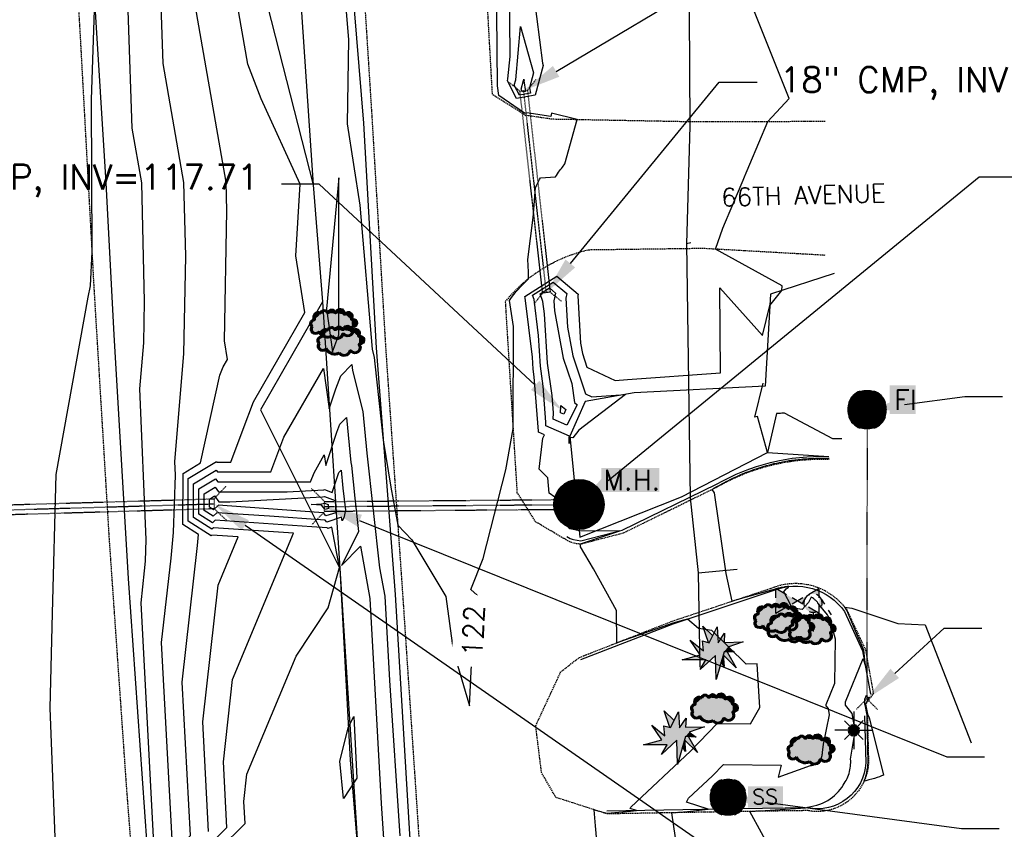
# Model space of a CAD drawing. Header units: feet. Extents: x 351431 to 355879, y 310968 to 329728.
# Tile 91 of 256: x 353504 to 353700, y 319627 to 319788. Entities that reach past the tile are written whole.
import ezdxf

# ---------------------------------------------------------------- set-up
doc = ezdxf.new("R2010")
doc.units = ezdxf.units.FT
doc.header["$MEASUREMENT"] = 0
doc.linetypes.add('D10', pattern=[0.15, 0.1, -0.05])
doc.linetypes.add('D25', pattern=[0.375, 0.25, -0.125])
for name, color, linetype in [('ELIF', 153, 'LINKFENCE'), ('ELTCH-EG2', 253, 'Continuous'), ('ELTCN-EG2', 251, 'Continuous'), ('ELTT', 3, 'Continuous'), ('ELUDC', 153, 'D10'), ('ELUG', 153, 'EGASRT'), ('ELYCB-BACK', 5, 'Continuous'), ('ELYSP', 1, 'D25'), ('ELYSS', 2, 'Continuous'), ('ESFLP', 4, 'Continuous'), ('ESIO', 4, 'Continuous'), ('ESMask', 155, 'Continuous'), ('ESUD', 5, 'Continuous'), ('ESUD-CMP', 13, 'D10'), ('ESUS', 5, 'Continuous'), ('ESUW', 5, 'Continuous'), ('ETRC', 2, 'Continuous'), ('ETTC', 252, 'Continuous'), ('ETUD', 4, 'Continuous'), ('ETUS', 2, 'Continuous')]:
    doc.layers.add(name, color=color, linetype=linetype)
doc.styles.add('ANNO-TOPO', font='simplex.shx')
doc.styles.add('L180', font='simplex.shx', dxfattribs={"height": 3.6})
doc.styles.add('L60', font='simplex', dxfattribs={"height": 2.4})
doc.styles.add('L80', font='simplex', dxfattribs={"height": 4})
doc.styles.add('ROMANSM', font='romansm.shx')
doc.linetypes.add('EGASRT', pattern='A,0.15,-0.07,0.15,-0.04,["G",ROMANSM,S=0.08,R=0,X=-0.005,Y=-0.04],-0.12,0.15,-0.07,0.15,-0.04,[")",ROMANSM,S=0.08,R=0,X=-0.09,Y=-0.04],-0.075', length=1.015)
doc.linetypes.add('LINKFENCE', pattern='A,0.25,-0.08,0.25,-0.08,["X",ROMANSM,S=0.08,R=0,X=-0.004,Y=-0.04],-0.12', length=0.78)

# ---------------------------------------------------------------- blocks, each defined once
blk = doc.blocks.new('ESILLITE')
at = {"layer": 'ESMask'}
h = blk.add_hatch(color=256, dxfattribs=at)
edge = h.paths.add_edge_path()
edge.add_arc((0, 0), 0.0225, 0, 360)
for p, q in [((0, 0.075), (0, 0.0225)), ((-0.0159, 0.0159), (-0.0369, 0.0373)), ((0.0159, 0.016), (0.0377, 0.0382)), ((-0.0225, 0), (-0.075, 0)), ((-0.016, -0.0159), (-0.0374, -0.0369)), ((0, -0.0225), (0, -0.075)), ((0.0159, -0.0159), (0.0373, -0.0369)), ((0.0225, 0), (0.0749, 0))]:
    blk.add_line(p, q)
for start, end in [(145.5453, 169.4253), (100.655, 124.235), (55.8359, 79.345), (10.5782, 34.5257), (190.7354, 214.1926), (235.503, 259.345), (280.655, 304.414), (325.7245, 349.2682)]:
    blk.add_arc((0, 0), 0.0225, start, end)
blk = doc.blocks.new('ESUFHYDRANT')
at = {"layer": 'ESMask'}
h = blk.add_hatch(color=256, dxfattribs=at)
edge = h.paths.add_edge_path()
edge.add_arc((0, 0), 0.0366, 0, 360)
for p, q in [((-0.0338, 0.0139), (-0.0451, -0.0039)), ((0.0338, 0.0139), (0.0451, -0.0039)), ((-0.0607, -0.0286), (-0.072, -0.0464)), ((0.0011, -0.0366), (0.0011, -0.0603)), ((0.0607, -0.0286), (0.072, -0.0464)), ((0.0011, -0.0895), (0.0011, -0.1132))]:
    blk.add_line(p, q)
for start, end in [(113.5027, 198.7163), (341.5234, 67.3915), (244.7963, 295.4434)]:
    blk.add_arc((0, 0), 0.0366, start, end)
blk = doc.blocks.new('ESUSMHOLE')
for radius, start, end in [(0.0738, 110, 160), (0.0492, 65, 115), (0.0738, 20, 70), (0.0492, 155, 205), (0.0492, 335, 25), (0.0738, 200, 250), (0.0738, 290, 340), (0.0492, 245, 295)]:
    blk.add_arc((0, 0), radius, start, end)
at = {"layer": 'ESMask', "const_width": 0.0738}
blk.add_lwpolyline([(-0.0369, 0, 1), (0.0369, 0, 1)], format="xyb", close=True, dxfattribs=at)
at = {"layer": 'ESMask'}
blk.add_solid([(0.0796, -0.0411), (0.0796, 0.0441), (0.2186, -0.0411), (0.2186, 0.0441)], dxfattribs=at)
at = {"style": 'L60'}
blk.add_text('SS', height=0.06, dxfattribs=at).set_placement((0.0964, -0.0273))
blk = doc.blocks.new('ESUVALVE')
for p, q in [((-0.0866, 0.0124), (-0.0866, 0.0495)), ((-0.0433, 0.0247), (-0.0866, 0.0495)), ((0.0866, 0.0495), (0.0433, 0.0247)), ((0.0866, 0.0124), (0.0866, 0.0495)), ((0.0217, -0.0124), (-0.0217, 0.0124)), ((0.0217, 0.0124), (-0.0217, -0.0124)), ((-0.0866, -0.0495), (-0.0866, -0.0124)), ((-0.0433, -0.0247), (-0.0866, -0.0495)), ((0.0866, -0.0495), (0.0433, -0.0247)), ((0.0866, -0.0495), (0.0866, -0.0124))]:
    blk.add_line(p, q)
at = {"layer": 'ESMask'}
blk.add_solid([(-0.0866, -0.0495), (-0.0866, 0.0495), (0.0866, 0.0495), (0.0866, -0.0495)], dxfattribs=at)
blk = doc.blocks.new('ESUDFI')
for p, q in [((0.0005, 0.0379), (0.0133, 0.0508)), ((-0.0246, 0.0125), (-0.012, 0.0252)), ((-0.0118, -0.0119), (0.0118, 0.0119)), ((0.0236, 0.0239), (0.0369, 0.0373)), ((0.0379, 0.001), (0.0506, 0.0139)), ((-0.0506, -0.0139), (-0.0371, -0.0002)), ((-0.0369, -0.0373), (-0.0236, -0.0239)), ((-0.0133, -0.0508), (0.0002, -0.0371)), ((0.0128, -0.0244), (0.0253, -0.0117))]:
    blk.add_line(p, q)
for radius, start, end in [(0.0787, 110, 160), (0.0525, 332.8055, 117.8903), (0.0787, 20, 70), (0.0525, 152.8055, 297.8903), (0.0787, 200, 250), (0.0787, 290, 340)]:
    blk.add_arc((0, 0), radius, start, end)
at = {"layer": 'ESMask', "const_width": 0.0787}
blk.add_lwpolyline([(-0.0394, 0, 1), (0.0394, 0, 1)], format="xyb", close=True, dxfattribs=at)
at = {"layer": 'ESMask', "color": 155}
blk.add_solid([(0.0906, -0.0176), (0.0906, 0.0964), (0.1931, -0.0176), (0.1931, 0.0964)], dxfattribs=at)
at = {"style": 'L80'}
blk.add_text('FI', height=0.08, dxfattribs=at).set_placement((0.1075, -0.0006))
blk = doc.blocks.new('ESUMHOLE')
at = {"ltscale": 0.5}
for radius in [0.1, 0.057]:
    blk.add_circle((0, 0), radius, dxfattribs=at)
at = {"layer": 'ESMask', "const_width": 0.1}
blk.add_lwpolyline([(-0.05, 0, 1), (0.05, 0, 1)], format="xyb", close=True, dxfattribs=at)
at = {"layer": 'ESMask', "color": 155}
blk.add_solid([(0.0899, 0.0499), (0.0899, 0.1445), (0.3206, 0.0499), (0.3206, 0.1445)], dxfattribs=at)
at = {"style": 'L80'}
blk.add_text('M.H.', height=0.08, dxfattribs=at).set_placement((0.0972, 0.0572))
blk = doc.blocks.new('ESICTREE')
blk.add_lwpolyline([(-0.0228, 0.0326), (0.0086, 0.0955), (0.012, 0.0318), (0.0384, 0.0707), (0.0368, 0.0342), (0.1121, 0.0359), (0.0509, 0.0144), (0.0782, -0.0055), (0.036, -0.003), (0.0045, -0.1139), (0.002, -0.0179), (-0.0592, -0.0742), (-0.0369, -0.0353), (-0.1304, -0.0353), (-0.0584, -0.0162), (-0.0982, 0.0425), (-0.046, 0.0003), (-0.0493, 0.04)], close=True)
for points in [[(-0.0255, 0.0334), (-0.0485, 0.0988), (-0.0089, 0.0605)], [(0.0483, -0.0037), (0.084, -0.0667), (0.0324, -0.0157), (0.0368, -0.0626), (0.0245, -0.0432)]]:
    blk.add_lwpolyline(points)
at = {"layer": 'ESMask'}
for points in [[(-0.0255, 0.0334), (-0.0485, 0.0988), (-0.0228, 0.0326), (-0.0089, 0.0605)], [(-0.0228, 0.0326), (0.0086, 0.0955), (-0.0369, -0.0353), (0.002, -0.0179)], [(0.002, -0.0179), (0.0086, 0.0955), (0.036, -0.003), (0.012, 0.0318)], [(-0.0369, -0.0353), (-0.0584, -0.0162), (-0.046, 0.0003), (-0.0982, 0.0425)], [(-0.046, 0.0003), (-0.0369, -0.0353), (-0.0493, 0.04), (-0.0228, 0.0326)], [(0.012, 0.0318), (0.0384, 0.0707), (0.036, -0.003), (0.0368, 0.0342)], [(0.0368, 0.0342), (0.1121, 0.0359), (0.036, -0.003), (0.0509, 0.0144)], [(0.036, -0.003), (0.0509, 0.0144), (0.0782, -0.0055)], [(-0.0369, -0.0353), (-0.1304, -0.0353), (-0.0584, -0.0162)], [(-0.0369, -0.0353), (0.002, -0.0179), (-0.0592, -0.0742)], [(0.002, -0.0179), (0.036, -0.003), (0.0045, -0.1139)], [(0.0245, -0.0432), (0.0368, -0.0626), (0.0324, -0.0157)], [(0.0324, -0.0157), (0.036, -0.003), (0.084, -0.0667), (0.0483, -0.0037)]]:
    blk.add_solid(points, dxfattribs=at)
blk = doc.blocks.new('ESIDTREE')
blk.add_lwpolyline([(-0.0825, 0.0208, -0.658219), (-0.0543, 0.049, -0.594626), (-0.0245, 0.0498, -0.704437), (0.0052, 0.0498, -0.885068), (0.0416, 0.0438, -0.916303), (0.0721, 0.0223, -1.027393), (0.0751, -0.0141, -0.880235), (0.0364, -0.0431, -0.569977), (-0.0089, -0.052, -0.370407), (-0.061, -0.0364, -0.824221), (-0.0922, -0.0097, -0.566054), (-0.0825, 0.0208, -0.480508)], format="xyb")
at = {"layer": 'ESMask', "const_width": 0.01}
blk.add_lwpolyline([(-0.0779, 0.0227, -0.792768), (-0.0511, 0.0413, -0.768721), (-0.0289, 0.0473, 0.639322), (-0.0198, 0.0481, -0.704437), (0.0005, 0.0481, 0.72706), (0.01, 0.0484, -0.885068), (0.0366, 0.044, 0.713475), (0.0454, 0.0406, -0.916303), (0.0678, 0.0248, 0.615666), (0.0727, 0.0173, -1.027393), (0.0748, -0.0091, 0.556873), (0.0707, -0.0166, -0.880235), (0.04, -0.0396, 0.556256), (0.0317, -0.0414, -0.62875), (-0.0075, -0.0457, -0.457201), (-0.0599, -0.0275, -1.148825), (-0.0854, -0.0089, -0.666281), (-0.0814, 0.0159, 0.45741)], format="xyb", close=True, dxfattribs=at)
at = {"layer": 'ESMask'}
for points in [[(-0.0825, 0.0208), (-0.0543, 0.049), (0.0721, 0.0223), (0.0416, 0.0438)], [(-0.079, 0.0326), (-0.0729, 0.0238), (-0.0638, 0.0466), (-0.0573, 0.0372)], [(-0.0187, 0.044), (-0.0158, 0.0532), (-0.0004, 0.0423), (-0.0009, 0.052)], [(0.0105, 0.0432), (0.0168, 0.0574), (0.0348, 0.0399), (0.0336, 0.0548)], [(0.0445, 0.0383), (0.0562, 0.0462), (0.0628, 0.0226), (0.0702, 0.0328)], [(-0.0825, 0.0208), (-0.0922, -0.0097), (0.0721, 0.0223), (0.0751, -0.0141)], [(0.0704, -0.0072), (0.085, -0.004), (0.0691, 0.0173), (0.0823, 0.0154)], [(-0.087, -0.0082), (-0.0836, -0.0336), (0.0749, -0.0108), (0.0649, -0.0431)], [(-0.0495, -0.0328), (-0.05, -0.0434), (0.0292, -0.0385), (0.018, -0.0545)]]:
    blk.add_solid(points, dxfattribs=at)

msp = doc.modelspace()

# ---------------------------------------------------------------- linework, layer by layer
at = {"layer": 'ELTCH-EG2', "flags": 128}
for points, elevation in [([(353598.9, 319875.34), (353599.87, 319874.67), (353599.47, 319872.82), (353601.79, 319839.67), (353602.61, 319826.41), (353604.05, 319807.73), (353607.61, 319779.81), (353607.74, 319779.35), (353606.19, 319773.44), (353606.2, 319773.41), (353602.47, 319772.77), (353600.64, 319776.25), (353600.76, 319776.68), (353601.17, 319781.1), (353600.96, 319811), (353600.65, 319828.49), (353598.26, 319864.66), (353598.03, 319872.55), (353597.99, 319874.5), (353598.9, 319875.34)], 121), ([(353566.15, 319818.4), (353569, 319784.53), (353568.74, 319767.73), (353571.28, 319751.55), (353573.74, 319722.86), (353574.15, 319721.24), (353574.27, 319719.97), (353575.96, 319704.77), (353577.48, 319695.45), (353578.84, 319687.89), (353581.66, 319684.94), (353588.38, 319673.66), (353589.86, 319662.95), (353593.14, 319651.92), (353593.99, 319669.59), (353593.56, 319672.09), (353595.83, 319672.85), (353593.38, 319675.07), (353595.85, 319681.25), (353600.35, 319698.84), (353601.78, 319707), (353601.88, 319727.41), (353601.06, 319732.58), (353601.34, 319732.98), (353601.65, 319733.4), (353601.99, 319733.83), (353602.36, 319734.29), (353602.77, 319734.76), (353603.21, 319735.25), (353603.7, 319735.77), (353604.24, 319736.31), (353604.83, 319736.88), (353604.88, 319736.94), (353604.82, 319738.21), (353604.76, 319739.52), (353604.72, 319740.74), (353605.78, 319749.06), (353605.97, 319751.47), (353606.12, 319753.41), (353606.26, 319755), (353606.46, 319755.44), (353606.67, 319755.86), (353606.86, 319756.25), (353607.05, 319756.63), (353607.23, 319756.99), (353610.23, 319757.15), (353610.45, 319757.47), (353610.65, 319757.78), (353610.85, 319758.07), (353611.05, 319758.35), (353611.24, 319758.61), (353611.42, 319758.86), (353611.6, 319759.09), (353611.77, 319759.32), (353611.94, 319759.53), (353612.1, 319759.73), (353614.54, 319768.6), (353609.44, 319769.81), (353609.28, 319769.17), (353604.49, 319769.89), (353604.05, 319769.84), (353598.94, 319773.38), (353598.69, 319775.27), (353598.49, 319797.05)], 122), ([(353551.91, 319410.67), (353548.35, 319458.59), (353548.58, 319473.11), (353545.24, 319514.22), (353544.59, 319527.63), (353541.3, 319571.42), (353537.31, 319580.95), (353534.72, 319621.89), (353532.65, 319624.01), (353533.94, 319625.3), (353531.85, 319664.52), (353533.72, 319681.32), (353534.22, 319686.41), (353534.59, 319697.79), (353534.47, 319700.52), (353536.29, 319721.96), (353536.64, 319741.4), (353536.29, 319756.04), (353532.16, 319779.72), (353531.11, 319810.49)], 124), ([(353541.2, 319626.92), (353540.04, 319648.7), (353543.07, 319675.93), (353547.07, 319685.51), (353541.82, 319685.87), (353541.72, 319685.77), (353537.13, 319688.69), (353537.16, 319697.13), (353542.78, 319700.53), (353542.85, 319700.43), (353545.6, 319700.43), (353548.05, 319706.97), (353550.11, 319712.42), (353560.35, 319730.18), (353558.55, 319741.44), (353559.44, 319755.71), (353551.65, 319772.66), (353548.97, 319779.58), (353544.46, 319805.4)], 122), ([(353526.29, 319406.15), (353522.98, 319447.25), (353522.29, 319457.29), (353518.09, 319500.11), (353517.58, 319507.71), (353513.81, 319551.47), (353513.04, 319560.42), (353510.73, 319601.83), (353511.06, 319615.52), (353509.66, 319651.42), (353510.11, 319670.37), (353510.83, 319697.94), (353517.23, 319733.26), (353517.72, 319735.51), (353518.04, 319742.26), (353517.86, 319772.58), (353518.55, 319792.32)], 126), ([(353560.18, 319396.66), (353556.37, 319422.92), (353553.74, 319458.36), (353554.14, 319484.06), (353551.61, 319515.13), (353550.48, 319538.63), (353548, 319571.66), (353540.92, 319588.57), (353538.92, 319620.21), (353535.33, 319623.87), (353537.57, 319626.11), (353535.94, 319656.61), (353538.98, 319683.85), (353539.19, 319686.02), (353536.08, 319688), (353536.11, 319698.15), (353539.61, 319700.26), (353543.46, 319717.7), (353544.09, 319719.37), (353544.93, 319720.83), (353544.35, 319724.51), (353544.81, 319750.42), (353544.68, 319756.08), (353538.31, 319792.56)], 123), ([(353603.9, 319776.62), (353603.97, 319776.35), (353603.95, 319776.26), (353604.26, 319774.18), (353603.67, 319774.07), (353603.37, 319774.63), (353603.87, 319776.31), (353603.9, 319776.62)], 119), ([(353567.1, 319725.71), (353567.11, 319756.98), (353564.63, 319730.9), (353565.86, 319722.32), (353566.29, 319723.63), (353567.1, 319725.71)], 122), ([(353607.73, 319732.38), (353607.17, 319733.91), (353609.01, 319735.08), (353610.24, 319734.05), (353609.91, 319732.47), (353610.03, 319730.48), (353611.77, 319721.07), (353613.44, 319716.02), (353613.99, 319712.24), (353614.52, 319711.8), (353612.45, 319707.74), (353609.76, 319708.93), (353609.83, 319710.21), (353609.57, 319713.66), (353608.63, 319720.08), (353608.03, 319729.9), (353607.73, 319732.38)], 119), ([(353540.7, 319623.6), (353544.83, 319627.72), (353544.13, 319640.8), (353545.95, 319657.13), (353558.11, 319686.27), (353542.17, 319687.36), (353541.84, 319687.06), (353538.18, 319689.39), (353538.2, 319696.12), (353542.69, 319698.82), (353542.94, 319698.45), (353553.55, 319698.47), (353556.14, 319705.37), (353564.04, 319719.06), (353565.19, 319711.04), (353566.5, 319715.01), (353567.49, 319717.56), (353569.72, 319719.81), (353569.83, 319718.64), (353571.91, 319710.49), (353572.69, 319702.17), (353575.22, 319679.36), (353576.24, 319673.74), (353577.16, 319656.95), (353579.25, 319626.05)], 121), ([(353611.24, 319710.21), (353611.31, 319711.7), (353612.31, 319710.86), (353611.85, 319709.94), (353611.24, 319710.21)], 118), ([(353568.07, 319689.35), (353567.77, 319688.75), (353567.63, 319689.44), (353564.72, 319688.46), (353564.42, 319688.83), (353553.31, 319689.63), (353542.85, 319690.35), (353542.08, 319689.63), (353540.28, 319690.77), (353540.29, 319694.08), (353542.5, 319695.41), (353543.14, 319694.48), (353556.86, 319694.51), (353564.12, 319694.9), (353564.28, 319694.93), (353565.78, 319694.34), (353566.91, 319697.77), (353567.12, 319698.31), (353567.59, 319698.79), (353567.93, 319695.25), (353568.41, 319690.82), (353568.07, 319689.35)], 119), ([(353564.03, 319690.34), (353544.86, 319691.73), (353543.19, 319691.84), (353542.2, 319690.92), (353541.34, 319691.47), (353541.34, 319693.06), (353542.4, 319693.7), (353543.24, 319692.5), (353545.43, 319692.5), (353563.87, 319693.51), (353564.28, 319693.59), (353566.37, 319692.75), (353566.48, 319690.35), (353564.55, 319689.71), (353564.03, 319690.34)], 118), ([(353563.64, 319691.85), (353561.57, 319692), (353563.63, 319692.11), (353564.28, 319692.24), (353564.98, 319691.96), (353565.02, 319691.16), (353564.37, 319690.95), (353563.64, 319691.85)], 117), ([(353653.54, 319622.42), (353648.92, 319630.91), (353653.95, 319631.25), (353659.95, 319631.61), (353660.42, 319631.78), (353661.04, 319631.87), (353661.65, 319631.99), (353662.23, 319632.14), (353662.8, 319632.33), (353663.35, 319632.55), (353663.88, 319632.8), (353664.38, 319633.08), (353664.86, 319633.39), (353665.32, 319633.72), (353665.75, 319634.08), (353666.15, 319634.45), (353666.52, 319634.85), (353666.87, 319635.26), (353667.18, 319635.69), (353667.47, 319636.13), (353667.69, 319636.44), (353667.88, 319636.77), (353668.07, 319637.09), (353668.23, 319637.43), (353668.38, 319637.77), (353668.52, 319638.12), (353668.63, 319638.47), (353668.73, 319638.82), (353668.81, 319639.17), (353668.88, 319639.53), (353668.92, 319639.89), (353668.95, 319640.25), (353668.97, 319640.6), (353668.96, 319640.96), (353668.94, 319641.31), (353669.78, 319646.51), (353669.77, 319647.32), (353669.28, 319650.41), (353667.93, 319652.04), (353667.95, 319652.72), (353671.47, 319661.34), (353671.96, 319659.52), (353671.78, 319661.1), (353671.55, 319662.96), (353670.19, 319666.18), (353668.17, 319670.93), (353667.91, 319671.34), (353667.9, 319671.35), (353667.76, 319671.55), (353668.26, 319671.47), (353669.22, 319671.32), (353678.32, 319668.28), (353683.77, 319668.03), (353692.93, 319644.58)], 119), ([(353672.33, 319650.24), (353672.62, 319649.59), (353675.49, 319638.11), (353675.11, 319637.96), (353674.69, 319637.81), (353674.23, 319637.65), (353673.73, 319637.49), (353673.19, 319637.33), (353672.6, 319637.17), (353671.96, 319637.01), (353671.62, 319636.94), (353671.72, 319637.16), (353671.72, 319637.17), (353671.88, 319637.62), (353671.89, 319637.64), (353672.03, 319638.09), (353672.04, 319638.11), (353672.04, 319638.14), (353672.16, 319638.6), (353672.17, 319638.64), (353672.26, 319639.09), (353672.27, 319639.14), (353672.33, 319639.58), (353672.34, 319639.64), (353672.39, 319640.07), (353672.39, 319640.15), (353672.41, 319640.57), (353672.27, 319649.83), (353672.26, 319650.03), (353671.81, 319652.1), (353671.78, 319652.15), (353671.8, 319653.26), (353672.12, 319654.05), (353672.28, 319653.44), (353672.61, 319653.66), (353671.89, 319652.25), (353672.33, 319650.24)], 118), ([(353567.34, 319640.93), (353569.01, 319647.77), (353570.09, 319649.8), (353570.67, 319637.5), (353568.01, 319633.51), (353567.34, 319640.93)], 119)]:
    msp.add_lwpolyline(points, dxfattribs=dict(at, elevation=elevation))
at = {"layer": 'ELTCN-EG2', "flags": 128}
for points, elevation in [([(353547.46, 319398.43), (353542.97, 319458.82), (353543.02, 319462.17), (353538.86, 319513.3), (353538.7, 319516.63), (353534.6, 319571.18), (353533.7, 319573.32), (353530.52, 319623.57), (353529.96, 319624.15), (353530.31, 319624.5), (353527.75, 319672.42), (353528.46, 319678.79), (353528.65, 319680.72), (353528.79, 319685.03), (353527.54, 319715), (353528.31, 319724.11), (353528.46, 319732.38), (353527.91, 319756), (353526.01, 319766.88), (353524.54, 319809.91)], 125), ([(353603.29, 319787.09), (353605.85, 319777.85), (353605.07, 319774.85), (353605.23, 319773.79), (353603.07, 319773.42), (353602.01, 319775.44), (353602.32, 319776.5), (353603.29, 319787.09)], 120), ([(353605.97, 319732.74), (353605.64, 319733.64), (353609.73, 319736.23), (353612.47, 319733.94), (353612.28, 319733), (353612.62, 319727.27), (353613.68, 319721.53), (353616.19, 319713.97), (353617.42, 319713.4), (353624.15, 319713.88), (353614.88, 319706.79), (353613.64, 319705.24), (353613.09, 319705.33), (353612.93, 319704.14), (353612.94, 319705.44), (353613, 319705.56), (353608.29, 319707.66), (353608.32, 319708.39), (353607.79, 319715.5), (353607.21, 319719.49), (353606.83, 319725.6), (353605.97, 319732.74)], 120), ([(353667.18, 319705.01), (353666.73, 319705.03), (353666.28, 319705.04), (353665.83, 319705.04), (353665.38, 319705.03), (353655.78, 319710.13), (353655.51, 319710.13), (353655.24, 319710.12), (353654.97, 319710.11), (353654.71, 319710.09), (353654.44, 319710.07), (353654.18, 319710.05), (353652.38, 319702.35), (353650.44, 319709.51), (353650.16, 319709.44), (353649.9, 319709.36), (353651.56, 319716.09)], 120), ([(353543.38, 319623.46), (353548.46, 319628.53), (353548.23, 319632.89), (353548.83, 319638.33), (353558.62, 319661.78), (353564.98, 319671.41), (353567.24, 319679.42), (353565.7, 319687.49), (353564.89, 319687.22), (353564.81, 319687.32), (353561.75, 319687.54), (353542.51, 319688.86), (353541.96, 319688.34), (353539.23, 319690.08), (353539.25, 319695.1), (353542.59, 319697.11), (353543.04, 319696.47), (353561.5, 319696.5), (353562.17, 319698.29), (353564.22, 319701.84), (353564.52, 319699.76), (353566.7, 319706.39), (353567.3, 319707.93), (353568.65, 319709.3), (353569.5, 319700.35), (353569.66, 319699.75), (353570.27, 319693.22), (353571, 319686.57), (353570.97, 319686.43), (353567.66, 319679.86), (353571.4, 319683.71), (353573.3, 319673.24), (353575.53, 319632.46), (353576, 319625.51)], 120), ([(353634.07, 319625.66), (353633.39, 319630.64), (353636.52, 319630.92), (353640.6, 319631.33), (353636.26, 319632.78), (353636.72, 319633.54), (353641.48, 319638.02), (353643.63, 319640.23), (353655.12, 319640.13), (353654.56, 319637.74), (353660.97, 319640.04), (353661.14, 319640.06), (353661.31, 319640.09), (353661.47, 319640.14), (353661.63, 319640.19), (353661.78, 319640.25), (353661.92, 319640.32), (353662.06, 319640.4), (353662.19, 319640.48), (353662.32, 319640.57), (353662.44, 319640.67), (353662.55, 319640.77), (353662.65, 319640.88), (353662.75, 319640.99), (353662.83, 319641.11), (353662.91, 319641.23), (353662.97, 319641.32), (353663.03, 319641.41), (353663.08, 319641.5), (353663.12, 319641.59), (353663.16, 319641.69), (353663.2, 319641.78), (353663.23, 319641.88), (353663.26, 319641.97), (353663.28, 319642.07), (353663.3, 319642.17), (353663.31, 319642.27), (353663.32, 319642.37), (353663.32, 319642.47), (353663.32, 319642.56), (353663.32, 319642.66), (353663.58, 319644.28), (353664.77, 319650.12), (353664.57, 319651.36), (353664.09, 319651.94), (353664.1, 319652.18), (353665.82, 319656.4), (353665.91, 319665.18), (353664.85, 319669.06), (353664.75, 319669.3), (353664.64, 319669.54), (353664.51, 319669.78), (353664.37, 319670.02), (353662.48, 319672.3), (353662.45, 319672.37), (353662.4, 319672.44), (353662.36, 319672.51), (353662.3, 319672.58), (353662.24, 319672.66), (353662.17, 319672.73), (353662.1, 319672.81), (353662.01, 319672.89), (353661.92, 319672.97), (353661.81, 319673.05), (353661.7, 319673.13), (353661.54, 319673.26), (353661.34, 319673.4), (353661.11, 319673.55), (353660.56, 319672.48), (353659.29, 319671.05), (353658.01, 319671.25), (353657.16, 319671.69), (353655.63, 319674.6), (353655.86, 319674.88), (353656.15, 319675.17), (353656.49, 319675.49), (353656.67, 319675.65), (353656.41, 319675.63), (353656.39, 319675.63), (353655.81, 319675.57), (353655.76, 319675.56), (353655.23, 319675.47), (353655.14, 319675.45), (353654.64, 319675.34), (353654.53, 319675.31), (353654.06, 319675.18), (353653.92, 319675.14), (353653.5, 319675), (353648.13, 319673.51), (353645.4, 319672.75), (353644.19, 319678.27), (353641.84, 319694.27), (353641.37, 319694.99), (353641.76, 319695.21), (353642.48, 319695.59), (353642.55, 319695.63), (353643.23, 319696.02), (353643.31, 319696.06), (353643.99, 319696.43), (353644.08, 319696.48), (353644.75, 319696.82), (353644.86, 319696.88), (353645.53, 319697.2), (353645.65, 319697.26), (353646.31, 319697.57), (353646.45, 319697.63), (353647.1, 319697.92), (353647.25, 319697.98), (353647.9, 319698.25), (353648.06, 319698.31), (353648.7, 319698.56), (353648.88, 319698.63), (353649.51, 319698.86), (353649.7, 319698.93), (353650.33, 319699.14), (353650.53, 319699.21), (353651.15, 319699.41), (353651.37, 319699.47), (353651.98, 319699.65), (353652.21, 319699.72), (353652.81, 319699.88), (353653.06, 319699.95), (353653.65, 319700.1), (353653.91, 319700.16), (353654.49, 319700.29), (353654.7, 319700.34), (353655.16, 319700.43), (353655.37, 319700.47), (353655.83, 319700.55), (353656.04, 319700.59), (353656.5, 319700.67), (353656.71, 319700.7), (353657.17, 319700.77), (353657.39, 319700.8), (353657.85, 319700.86), (353658.06, 319700.89), (353658.53, 319700.94), (353658.74, 319700.96), (353659.2, 319701.01), (353659.42, 319701.03), (353659.88, 319701.07), (353660.1, 319701.08), (353660.56, 319701.12), (353660.78, 319701.13), (353661.24, 319701.15), (353661.46, 319701.16), (353661.93, 319701.18), (353662.14, 319701.18), (353662.61, 319701.19), (353662.82, 319701.19), (353663.29, 319701.19), (353663.5, 319701.19), (353663.97, 319701.19), (353664.19, 319701.18), (353664.65, 319701.17)], 120)]:
    msp.add_lwpolyline(points, dxfattribs=dict(at, elevation=elevation))
at = {"layer": 'ELTT', "flags": 128}
for points in [[(353547.25, 320018.58), (353549.82, 319963.48), (353549.6, 319910.83), (353552.49, 319858.95), (353547.6, 319811.94), (353562.01, 319755.61), (353563.89, 319732.33), (353551.49, 319710.82), (353567.3, 319679.23), (353599.34, 319179.94), (353605.28, 319122.88)], [(353665.67, 319737.91), (353653.01, 319733.84), (353651.94, 319715.55), (353625.88, 319714.18), (353616.1, 319712.48), (353613.05, 319705.56), (353615.06, 319685.5), (353635.27, 319693.49), (353652.38, 319702.35), (353664.59, 319701.54)]]:
    msp.add_lwpolyline(points, dxfattribs=at)
at = {"layer": 'ELUDC'}
msp.add_line((353672.22, 319710.85), (353672.18, 319653.32), dxfattribs=at)
at = {"layer": 'ELUDC', "flags": 128}
msp.add_lwpolyline([(353608.42, 319734.13), (353603.89, 319774.32)], dxfattribs=at)
at = {"layer": 'ELUDC'}
for points in [[(353396.73, 319687.86), (353542.31, 319692.11)], [(353564.28, 319691.57), (353614.88, 319691.98)]]:
    msp.add_lwpolyline(points, dxfattribs=at)
at = {"layer": 'ELUG', "flags": 128}
for points in [[(353636.95, 319906.91), (353636.81, 319789.93), (353636.96, 319767.23), (353636.28, 319743.81), (353637.05, 319693.27), (353638.6, 319678.37), (353638.94, 319659.61)], [(353637.17, 319744.05), (353636.28, 319743.81)], [(353638.6, 319678.37), (353646.39, 319679.13)]]:
    msp.add_lwpolyline(points, dxfattribs=at)
at = {"layer": 'ELYCB-BACK', "flags": 128}
for points in [[(353612.51, 319685.59), (353613.17, 319685.22), (353613.54, 319685.05), (353613.79, 319684.98), (353615.27, 319684.76), (353623.52, 319686.85), (353642.25, 319695.99, -0.140655), (353664.59, 319701.54)], [(353615.28, 319661.11), (353633.62, 319668.25), (353653.55, 319674.84, -0.352048), (353667.73, 319670.67), (353671.33, 319662.87), (353672.93, 319654.25)], [(353671.68, 319649.92), (353671.98, 319640.58, -0.458392), (353660.41, 319631.62), (353646.89, 319631.44), (353620.45, 319630.97)]]:
    msp.add_lwpolyline(points, format="xyb", dxfattribs=at)
at = {"layer": 'ELYSP', "flags": 128}
for points in [[(353686.54, 319933.26), (353660.86, 319932.75), (353639.59, 319934.94), (353638.04, 319952.01), (353609.76, 319948.72, 0.313517), (353589.91, 319930.14), (353590.56, 319920.97), (353592.47, 319916.42), (353593.89, 319877.15), (353592.36, 319870.1), (353594.56, 319827.95), (353597.61, 319773.64), (353604.27, 319769.46), (353609.62, 319768.69), (353637.32, 319768.17), (353663.9, 319768.23)], [(353663.9, 319741.55), (353639.65, 319742.91), (353616.84, 319742.61, 0.168737), (353600.22, 319732.34), (353602.56, 319694.32), (353606.12, 319688.66), (353612.27, 319685.03, 0.144161), (353615.38, 319684.16), (353623.76, 319686.34), (353642.51, 319695.55, -0.139767), (353664.68, 319700.99)]]:
    msp.add_lwpolyline(points, format="xyb", dxfattribs=at)
msp.add_lwpolyline([(353606.29, 319647.93), (353611.26, 319658.65), (353614.93, 319661.53), (353633.39, 319668.75), (353653.35, 319675.4, -0.350286), (353668.2, 319670.95), (353671.88, 319663.09), (353673.46, 319654.34), (353671.82, 319652.15), (353672.27, 319650.03), (353672.51, 319640.56, -0.453732), (353660.39, 319631.07), (353646.9, 319630.88), (353620.48, 319630.41), (353610.32, 319633.68), (353607.45, 319638.62)], format="xyb", close=True, dxfattribs=at)
at = {"layer": 'ELYSS', "flags": 128}
for points in [[(353555.13, 320080.38), (353557.7, 320028.03), (353560.37, 319976.74), (353562.48, 319924.87), (353565.34, 319875.29), (353567.81, 319818.68), (353572.04, 319767.87), (353574.56, 319723.17), (353578.29, 319674.09), (353581.2, 319626.37), (353585.04, 319574.44), (353587.68, 319523.63), (353592.55, 319470.84), (353597.04, 319418.8), (353601.25, 319369.42)], [(353546.48, 319395.73), (353541.36, 319458.89), (353536.76, 319513), (353532.66, 319571.11), (353528.97, 319624.2), (353525.25, 319677.25), (353522.41, 319725.71), (353520.78, 319755.97), (353517.52, 319809.29), (353514.74, 319856.36), (353511.97, 319910.49), (353508.9, 319965.89), (353506.16, 320017.66), (353503.8, 320075.16)]]:
    msp.add_lwpolyline(points, dxfattribs=at)
at = {"layer": 'ESUD-CMP'}
for p, q in [((353603.15, 319774.24), (353600.94, 319776)), ((353604.64, 319774.41), (353606.4, 319776.62)), ((353607.67, 319734.05), (353605.91, 319731.84)), ((353609.16, 319734.22), (353611.37, 319732.45))]:
    msp.add_line(p, q, dxfattribs=at)
at = {"layer": 'ESUD-CMP', "flags": 128}
msp.add_lwpolyline([(353607.67, 319734.05), (353603.15, 319774.24), (353604.64, 319774.41), (353609.16, 319734.22)], close=True, dxfattribs=at)
at = {"layer": 'ESUD-CMP'}
for points in [[(353542.28, 319693.11), (353544.62, 319695.59)], [(353564.28, 319692.57), (353561.69, 319695.12)], [(353614.89, 319690.98), (353564.29, 319690.57), (353564.28, 319692.57), (353614.87, 319692.98)], [(353542.34, 319691.11), (353544.82, 319688.78)], [(353564.29, 319690.57), (353561.74, 319687.98)]]:
    msp.add_lwpolyline(points, dxfattribs=at)
msp.add_lwpolyline([(353396.7, 319688.86), (353542.28, 319693.11), (353542.34, 319691.11), (353396.76, 319686.86)], close=True, dxfattribs=at)
at = {"layer": 'ESUD-CMP', "flags": 128}
msp.add_lwpolyline([(353674.31, 319651.19), (353672.18, 319653.32), (353670.06, 319651.2)], dxfattribs=at)
at = {"layer": 'ETUD', "linetype": 'ByBlock', "lineweight": -2}
for p, q in [((353642.82, 319776.04), (353650.32, 319776.04)), ((353563.17, 319755.71), (353555.67, 319755.71)), ((353694.53, 319757.19), (353702.03, 319757.19)), ((353691.65, 319713.45), (353699.15, 319713.45)), ((353687.59, 319667.37), (353695.09, 319667.37)), ((353688.07, 319641.75), (353695.57, 319641.75))]:
    msp.add_line(p, q, dxfattribs=at)
for points in [[(353610.34, 319778.16), (353642.53, 319797.33)], [(353613.18, 319739.93), (353642.82, 319776.04)], [(353606.18, 319715.7), (353563.17, 319755.71)], [(353679.65, 319711.85), (353691.65, 319713.45)], [(353548.47, 319687.83), (353685.47, 319592.71)], [(353571.24, 319688.77), (353688.07, 319641.75)], [(353677.73, 319658.37), (353687.59, 319667.37)]]:
    msp.add_lwpolyline(points, dxfattribs=at)
at = {"layer": 'ETUD'}
for points in [[(353610.98, 319777.09), (353603.89, 319774.32), (353609.7, 319779.23)], [(353614.14, 319739.14), (353608.42, 319734.13), (353612.21, 319740.72)], [(353607.03, 319716.61), (353611.67, 319710.59), (353605.33, 319714.78)], [(353679.81, 319710.61), (353672.22, 319710.85), (353679.48, 319713.09)], [(353621.47, 319695.76), (353614.88, 319691.98), (353619.89, 319697.69)], [(353547.76, 319686.81), (353542.31, 319692.11), (353549.19, 319688.86)], [(353570.78, 319687.61), (353564.28, 319691.57), (353571.71, 319689.93)], [(353678.57, 319657.45), (353672.18, 319653.32), (353676.88, 319659.3)]]:
    msp.add_solid(points, dxfattribs=at)
at = {"layer": 'ETUS', "linetype": 'ByBlock', "lineweight": -2}
msp.add_line((353691.02, 319627.48), (353698.52, 319627.48), dxfattribs=at)
msp.add_lwpolyline([(353651.99, 319632.73), (353691.02, 319627.48)], dxfattribs=at)
at = {"layer": 'ETUS'}
msp.add_solid([(353651.82, 319631.49), (353644.56, 319633.72), (353652.16, 319633.96)], dxfattribs=at)

# ---------------------------------------------------------------- block references
at = {"layer": 'ESFLP', "xscale": 50, "yscale": 50, "zscale": 50}
msp.add_blockref('ESILLITE', (353669.58, 319647.06), dxfattribs=at)
at = {"layer": 'ESIO', "xscale": 50, "yscale": 50, "zscale": 50}
for name, p in [('ESIDTREE', (353566.19, 319727.85)), ('ESIDTREE', (353567.62, 319724.48)), ('ESIDTREE', (353654.51, 319669.32)), ('ESIDTREE', (353657.14, 319667.48)), ('ESIDTREE', (353661.39, 319667.11)), ('ESICTREE', (353641.96, 319662.84)), ('ESIDTREE', (353641.97, 319651.33)), ('ESICTREE', (353634.27, 319645.95)), ('ESIDTREE', (353661.18, 319643.17))]:
    msp.add_blockref(name, p, dxfattribs=at)
at = {"layer": 'ESUD', "xscale": 50, "yscale": 50, "zscale": 50}
for name, p in [('ESUDFI', (353672.22, 319710.85)), ('ESUMHOLE', (353614.88, 319691.98))]:
    msp.add_blockref(name, p, dxfattribs=at)
at = {"layer": 'ESUS', "xscale": 50, "yscale": 50, "zscale": 50}
msp.add_blockref('ESUSMHOLE', (353644.56, 319633.72), dxfattribs=at)
at = {"layer": 'ESUW', "xscale": 50, "yscale": 50, "zscale": 50}
for name, p in [('ESUVALVE', (353658.37, 319672.78)), ('ESUFHYDRANT', (353661.47, 319672.35))]:
    msp.add_blockref(name, p, dxfattribs=at)

# ---------------------------------------------------------------- texts
at = {"layer": 'ETUD', "char_height": 5, "style": 'ANNO-TOPO'}
for s, insert, attachment_point in [('18" CMP, INV=118.18', (353654.82, 319779.01), 1), ('18" CPP, INV=117.71', (353551.17, 319759.64), 3)]:
    msp.add_mtext(s, dxfattribs=dict(at, insert=insert, attachment_point=attachment_point))

# ---------------------------------------------------------------- next in the draw order: texts
at = {"layer": 'ETRC', "insert": (353643.14, 319754.88), "char_height": 3.6, "width": 40.1228, "attachment_point": 1, "rotation": 1.5367, "style": 'L180', "bg_fill": 3, "box_fill_scale": 1.5, "bg_fill_color": 256, "bg_fill_true_color": 13158600, "bg_fill_transparency": 16324528}
msp.add_mtext('66TH AVENUE', dxfattribs=at)

# ---------------------------------------------------------------- next in the draw order: linework, layer by layer
at = {"layer": 'ELIF', "flags": 128}
msp.add_lwpolyline([(353538.05, 320226.65), (353540.03, 320178.1), (353542.33, 320123.38), (353544.23, 320073.21), (353547.25, 320018.58), (353549.82, 319963.48), (353553.95, 319909.53), (353556.52, 319858.74), (353557.14, 319826.8), (353562.01, 319755.61), (353563.89, 319732.33), (353567.3, 319679.23), (353569.37, 319641.09), (353572.98, 319597.73), (353574.96, 319571.19), (353579.51, 319518.35), (353581.36, 319457.61), (353587.19, 319398.55), (353591.23, 319343.76), (353595.36, 319291.08), (353601.26, 319233.72), (353604.86, 319181.17), (353610.03, 319123.11), (353613.7, 319085.28), (353618.13, 319031.33), (353621.62, 318974.29), (353626.91, 318925.05), (353631.84, 318873.25), (353637.31, 318815.92), (353641.51, 318761.29), (353646.36, 318709.18), (353649.21, 318669.51), (353652.67, 318622.97), (353658.52, 318559.13), (353662.4, 318509.42), (353663.6, 318472.77), (353667.14, 318417.2), (353673.22, 318318.51), (353677, 318273.67), (353682.02, 318217.76), (353686.18, 318166.98), (353690.76, 318116.54), (353695.12, 318062.12), (353699.55, 318007.62), (353703.66, 317954.97), (353706.67, 317900.72), (353707.23, 317847.4), (353709.21, 317801.58), (353710.66, 317747.1), (353712.1, 317689.53), (353712.26, 317633.66), (353711.35, 317584.97), (353707.64, 317536.34)], dxfattribs=at)
at = {"layer": 'ELTCH-EG2', "elevation": 121, "flags": 128}
msp.add_lwpolyline([(353618.77, 319621.33), (353618.2, 319628.02), (353617.94, 319631.23), (353620.47, 319630.55), (353625.13, 319630.95), (353626.31, 319631.07), (353625.05, 319631.49), (353625.18, 319631.72), (353637.06, 319642.88), (353642.41, 319648.39), (353649.03, 319648.33), (353650.86, 319651.58), (353650.37, 319660.28), (353648.15, 319660.2), (353641.35, 319666.91), (353638.67, 319667.28), (353636.47, 319669.19), (353635.4, 319668.89), (353633.56, 319668.38), (353626.83, 319665.99), (353622.43, 319664.46), (353622.33, 319670.89), (353617.78, 319679.2), (353615.22, 319683.53), (353615.17, 319683.79), (353615.12, 319684.07), (353615.1, 319684.16), (353615.14, 319684.17), (353615.26, 319684.18), (353615.38, 319684.2), (353623.02, 319686.72), (353622.21, 319686.64), (353615.03, 319686.73), (353613.08, 319687.14), (353610.68, 319690.39), (353611.24, 319692.66), (353608.97, 319694.22), (353608.67, 319697.3), (353606.98, 319699.02), (353607.69, 319705.19), (353608.01, 319705.85), (353606.81, 319706.38), (353606.82, 319706.56), (353606.01, 319717.35), (353605.79, 319718.9), (353605.64, 319721.29), (353604.21, 319733.09), (353604.11, 319733.37), (353610.46, 319737.39), (353614.71, 319733.84), (353614.64, 319733.52), (353615.21, 319724.05), (353615.59, 319721.99), (353616.49, 319719.28), (353622.1, 319716.66), (353624.58, 319716.84), (353643.04, 319718.2), (353642.94, 319735.07), (353651.41, 319725.57), (353652.88, 319731.59), (353655.25, 319734.56), (353655.32, 319735.48), (353642.08, 319742.78), (353643.51, 319746.94), (353652.46, 319768.2), (353656.73, 319772.73), (353649.45, 319791)], dxfattribs=at)
at = {"layer": 'ELYSP', "flags": 128}
msp.add_lwpolyline([(353550.59, 320228.69), (353552.73, 320181.56), (353555.1, 320128.42), (353557.57, 320080.42), (353560.13, 320029.3), (353562.63, 319976.66), (353565.17, 319924.78), (353567.54, 319875.46), (353570.53, 319818.84), (353573.75, 319767.97), (353576.41, 319723.22), (353579.78, 319674.29), (353582.99, 319626.37), (353586.63, 319574.23), (353590.54, 319524.09), (353594.6, 319470.85), (353598.84, 319418.8), (353603.08, 319369.56), (353607.17, 319319.18), (353611.54, 319268.93), (353615.8, 319219.32), (353619.46, 319174.59), (353624.13, 319119.39), (353630.59, 319045.79), (353634.54, 318999.23), (353638.74, 318950.66), (353643.08, 318900.57), (353647.53, 318851.06), (353651.4, 318803.54), (353655.39, 318754.69), (353659.82, 318705.06), (353664.24, 318654.24), (353668.84, 318599.52), (353673.22, 318549.47), (353677.25, 318502.82), (353679.32, 318477.55), (353683.63, 318427.3), (353687.46, 318383.12), (353691.77, 318331.95), (353695.96, 318282.64), (353699.99, 318234.21), (353703.48, 318186.8), (353706.63, 318137.72), (353710.13, 318083.91), (353713.31, 318031.4), (353716.29, 317978.08), (353718.95, 317928.53), (353720.86, 317876.08), (353722.72, 317827.15), (353724.18, 317775.54), (353725.03, 317730.55), (353725.4, 317677.15), (353725.83, 317624.49), (353725.64, 317570.85), (353725.14, 317520.11), (353724.3, 317471.03), (353723.1, 317421.11), (353721.69, 317368.11), (353720.23, 317316.97), (353719.08, 317266.15), (353718.29, 317239.83), (353717.74, 317223.45), (353715.58, 317178.68), (353713.21, 317133.13), (353710.14, 317088.18), (353706.61, 317040.65), (353702.66, 316995.47), (353700.11, 316972.43), (353697.63, 316969.83), (353692.84, 316972.56), (353691.89, 316981.43), (353690.3, 317008.03), (353688.41, 317059.29), (353687.08, 317109.92), (353686.1, 317160.49), (353686.08, 317210.45), (353686.25, 317261.96), (353686.2, 317311.87), (353685.87, 317362.48), (353685.59, 317413.02), (353685.55, 317463.52), (353685.53, 317513.75), (353685.52, 317564.84), (353685.08, 317615.26), (353684.49, 317665.67), (353683.35, 317716.09), (353681.92, 317766.41), (353680.44, 317816.78), (353678.41, 317867.23), (353675.52, 317917.56), (353671.9, 317967.31), (353669.03, 318018.16), (353664.73, 318068.77), (353658.21, 318118.82), (353653.04, 318169.31), (353647.64, 318219.12), (353642.36, 318269.12), (353637.06, 318325.02), (353632.11, 318374.34), (353627.14, 318424.33), (353623.15, 318474.22), (353617.92, 318523.91), (353613.47, 318573.63), (353608.95, 318623.5), (353606.74, 318673.52), (353601.26, 318722.93), (353596.71, 318772.94), (353592.45, 318822.53), (353588.09, 318872.34), (353583.94, 318922.49), (353579.91, 318972.04), (353575.51, 319021.96), (353571.31, 319071.79), (353567.11, 319121.61), (353562.91, 319171.59), (353561.53, 319187.86), (353556.85, 319237.19), (353552.72, 319287.01), (353548.45, 319336.8), (353544.17, 319386.54), (353540.25, 319436.34), (353536.48, 319485.97), (353532.43, 319535.5), (353528.82, 319585.26), (353524.93, 319635.14), (353521.47, 319684.88), (353518.46, 319734.54), (353515.72, 319784.76), (353512.88, 319834.48), (353510.17, 319883.98), (353507.49, 319933.9), (353504.78, 319984.16), (353502.17, 320033.47), (353499.6, 320083.23), (353498.06, 320115.16), (353499.04, 320120.06), (353498.73, 320133.37), (353498.21, 320182.61), (353499.05, 320232.73)], dxfattribs=at)
at = {"layer": 'ETUD', "linetype": 'ByBlock', "lineweight": -2}
msp.add_lwpolyline([(353620.68, 319696.73), (353694.53, 319757.19)], dxfattribs=at)

# ---------------------------------------------------------------- next in the draw order: texts
at = {"layer": 'ETTC', "insert": (353593.86, 319666.82, 122), "char_height": 4, "attachment_point": 5, "rotation": 87.2576, "style": 'L80', "bg_fill": 3, "box_fill_scale": 1.5, "bg_fill_color": 256, "bg_fill_true_color": 13158600, "bg_fill_transparency": 0}
msp.add_mtext('{122}', dxfattribs=at)

doc.saveas('drawing.dxf')
